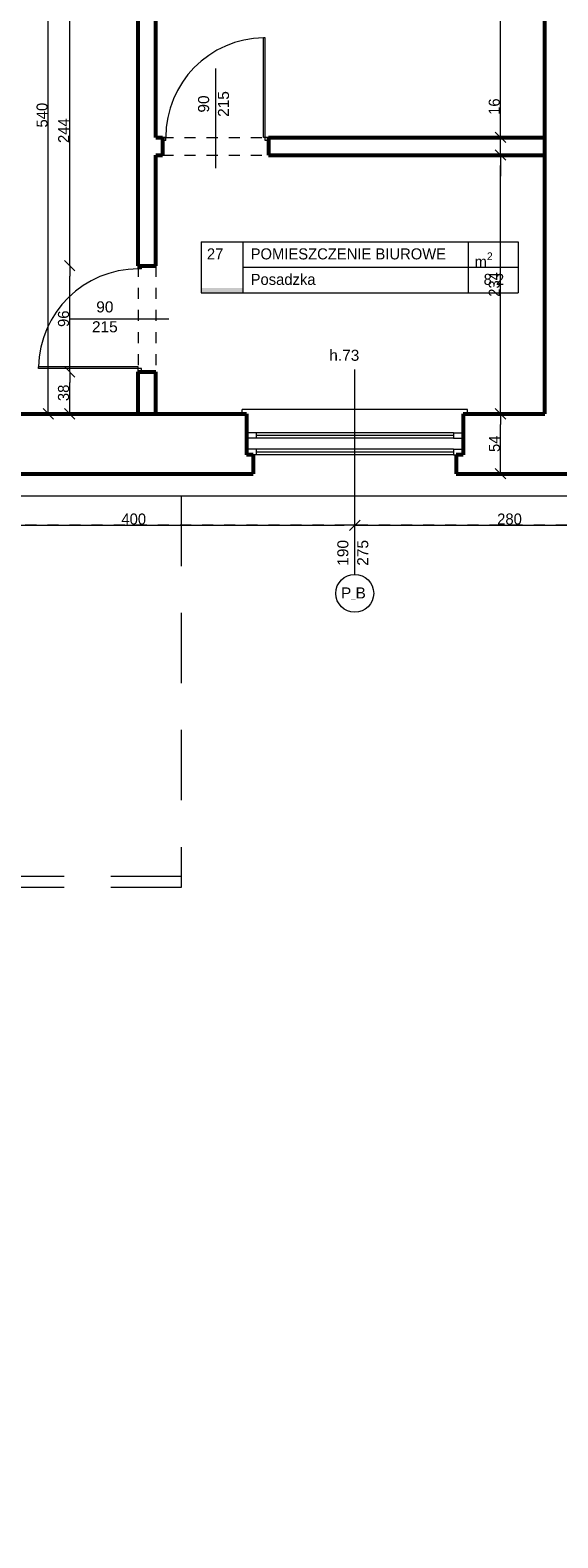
# Model space of a CAD drawing. Header units: inches. Extents: x -21887 to 84279, y -131485 to 67836.
# Tile 57 of 256: x 10983 to 15758, y -10358 to 3269. Entities that reach past the tile are written whole.
import ezdxf

# ---------------------------------------------------------------- set-up
doc = ezdxf.new("R2010")
doc.units = ezdxf.units.IN
doc.header["$MEASUREMENT"] = 0
doc.linetypes.add('Dashed copy', pattern=[200, 100, -100])
doc.linetypes.add('Long Dashed', pattern=[1058.333302, 634.99999, -423.333311])
doc.layers.get('0').update_dxf_attribs({"lineweight": 13})
doc.layers.get('Defpoints').update_dxf_attribs({"lineweight": 13})
for name, color, linetype, lineweight in [('AI_MURY', 7, 'Continuous', 53), ('Dimensioning', 7, 'Continuous', 13), ('DRZWI', 7, 'Continuous', 13), ('dzialowki', 7, 'Continuous', 53), ('OPISY TABELKI', 7, 'Continuous', 13), ('PODCIAGI', 7, 'Continuous', 13)]:
    doc.layers.add(name, color=color, linetype=linetype, lineweight=lineweight)
doc.styles.add('GENERATED_STYLE_7', font='txt')
doc.styles.add('GENERATED_STYLE_8', font='txt')
doc.styles.add('GENERATED_STYLE_9', font='txt')
doc.styles.add('Style-Courier New', font='txt')
doc.dimstyles.new('Dimstyle_4', dxfattribs={"dimtxt": 100, "dimasz": 95, "dimexe": 0, "dimexo": 0, "dimgap": 0.09, "dimtad": 1, "dimdec": 0, "dimlfac": 0.1, "dimzin": 0, "dimdsep": 46, "dimlunit": 5, "dimtxsty": 'GENERATED_STYLE_7', "dimblk": 'ARROWHEAD_6', "dimcen": 0.09, "dimclrd": 161, "dimclre": 161, "dimclrt": 7, "dimadec": 0, "dimazin": 0, "dimtfac": 1, "dimtdec": 0, "dimtmove": 0, "dimatfit": 3, "dimfxl": 0, "dimtolj": 1, "dimtzin": 0, "dimarcsym": 0})
doc.dimstyles.new('Dimstyle_5', dxfattribs={"dimtxt": 100, "dimasz": 95, "dimexe": 0.18, "dimexo": 0, "dimgap": 0.09, "dimtad": 1, "dimtih": 1, "dimtoh": 1, "dimdec": 0, "dimlfac": 0.1, "dimzin": 0, "dimdsep": 46, "dimlunit": 5, "dimtxsty": 'GENERATED_STYLE_7', "dimblk": 'ARROWHEAD_6', "dimcen": 0.09, "dimclrd": 161, "dimclre": 161, "dimclrt": 7, "dimadec": 0, "dimazin": 0, "dimtfac": 1, "dimtdec": 0, "dimtmove": 0, "dimatfit": 3, "dimfxl": 0, "dimtolj": 1, "dimtzin": 0, "dimarcsym": 0})

# ---------------------------------------------------------------- blocks, each defined once
blk = doc.blocks.new('ARROWHEAD_6')
at = {"color": 0, "linetype": 'Continuous'}
for p, q in [((0, 0), (-1, 0)), ((-0.5, -0.5), (0.5, 0.5))]:
    blk.add_line(p, q, dxfattribs=at)
blk = doc.blocks.new('*U174')
at = {"layer": 'Defpoints', "color": 0, "linetype": 'Continuous'}
for p in [(11148, 5201), (11148, 5201), (11121, -199)]:
    blk.add_point(p, dxfattribs=at)
at = {"layer": 'Dimensioning', "color": 161, "linetype": 'Continuous', "lineweight": -2}
for p, q in [((11148, -104), (11148, 5106)), ((11148, -199), (11148, -199))]:
    blk.add_line(p, q, dxfattribs=at)
at = {"layer": 'Dimensioning', "color": 161, "linetype": 'Continuous', "lineweight": -2, "xscale": 95, "yscale": 95, "zscale": 95}
for p, rotation in [((11148, 5201), 90), ((11148, -199), 270)]:
    blk.add_blockref('ARROWHEAD_6', p, dxfattribs=dict(at, rotation=rotation))
at = {"layer": 'Dimensioning', "color": 7, "linetype": 'Continuous', "insert": (11092, 2501), "char_height": 100, "attachment_point": 5, "rotation": 90, "style": 'GENERATED_STYLE_7'}
blk.add_mtext('540', dxfattribs=at)
blk = doc.blocks.new('*D1850')
at = {"layer": 'Defpoints'}
for p in [(11148, 5201), (11148, 5201), (11148, 2501), (11121, -199)]:
    blk.add_point(p, dxfattribs=at)
at = {"layer": 'Dimensioning', "color": 161, "linetype": 'Continuous'}
blk.add_blockref('*U174', (0, 0), dxfattribs=at)
blk = doc.blocks.new('*U184')
at = {"layer": 'Defpoints', "color": 0, "linetype": 'Continuous'}
for p in [(-270, -21459), (57581, -21459), (56991, -24609)]:
    blk.add_point(p, dxfattribs=at)
at = {"layer": 'Dimensioning', "color": 161, "linetype": 'Continuous', "lineweight": -2}
for p, q in [((-270, -21459), (-270, -21459)), ((-270, -24514), (-270, -21554)), ((-270, -24609), (-270, -24609))]:
    blk.add_line(p, q, dxfattribs=at)
at = {"layer": 'Dimensioning', "color": 161, "linetype": 'Continuous', "lineweight": -2, "xscale": 95, "yscale": 95, "zscale": 95}
for p, rotation in [((-270, -21459), 90), ((-270, -24609), 270)]:
    blk.add_blockref('ARROWHEAD_6', p, dxfattribs=dict(at, rotation=rotation))
at = {"layer": 'Dimensioning', "color": 7, "linetype": 'Continuous', "insert": (-326, -23034), "char_height": 100, "attachment_point": 5, "rotation": 90, "style": 'GENERATED_STYLE_7'}
blk.add_mtext('315', dxfattribs=at)
blk = doc.blocks.new('*U1771')
at = {"layer": 'Defpoints'}
for p in [(122, -22997), (57973, -22997), (122, -23034), (57383, -26147)]:
    blk.add_point(p, dxfattribs=at)
at = {"layer": 'Dimensioning', "color": 161, "linetype": 'Continuous'}
blk.add_blockref('*U184', (392, -1538), dxfattribs=at)
blk = doc.blocks.new('*D1914')
at = {"layer": 'Defpoints'}
for p in [(122, 0), (122, -22997), (57973, -22997), (57383, -26147)]:
    blk.add_point(p, dxfattribs=at)
at = {"layer": 'Dimensioning', "color": 161, "linetype": 'Continuous'}
blk.add_blockref('*U1771', (0, 0), dxfattribs=at)
blk = doc.blocks.new('*U1186')
at = {"layer": 'Defpoints', "color": 0, "linetype": 'Continuous'}
for p in [(9921, -1206), (13921, -1206), (13921, -1206)]:
    blk.add_point(p, dxfattribs=at)
at = {"layer": 'Dimensioning', "color": 161, "linetype": 'Continuous', "lineweight": -2}
for p, q in [((9921, -1206), (9921, -1206)), ((10016, -1206), (13826, -1206)), ((13921, -1206), (13921, -1206))]:
    blk.add_line(p, q, dxfattribs=at)
at = {"layer": 'Dimensioning', "color": 161, "linetype": 'Continuous', "lineweight": -2, "xscale": 95, "yscale": 95, "zscale": 95, "rotation": 180}
blk.add_blockref('ARROWHEAD_6', (9921, -1206), dxfattribs=at)
at = {"layer": 'Dimensioning', "color": 161, "linetype": 'Continuous', "lineweight": -2, "xscale": 95, "yscale": 95, "zscale": 95}
blk.add_blockref('ARROWHEAD_6', (13921, -1206), dxfattribs=at)
at = {"layer": 'Dimensioning', "color": 7, "linetype": 'Continuous', "insert": (11921, -1150), "char_height": 100, "attachment_point": 5, "style": 'GENERATED_STYLE_7'}
blk.add_mtext('400', dxfattribs=at)
blk = doc.blocks.new('*D2318')
at = {"layer": 'Defpoints'}
for p in [(9921, -1206), (11921, -1206), (13921, -1206), (13921, -1206)]:
    blk.add_point(p, dxfattribs=at)
at = {"layer": 'Dimensioning', "color": 161, "linetype": 'Continuous'}
blk.add_blockref('*U1186', (0, 0), dxfattribs=at)
blk = doc.blocks.new('*U1187')
at = {"layer": 'Defpoints', "color": 0, "linetype": 'Continuous'}
for p in [(16721, -939), (13921, -1206), (16721, -1206)]:
    blk.add_point(p, dxfattribs=at)
at = {"layer": 'Dimensioning', "color": 161, "linetype": 'Continuous', "lineweight": -2}
for p, q in [((13921, -1206), (13921, -1206)), ((14016, -1206), (16626, -1206)), ((16721, -1206), (16721, -1206))]:
    blk.add_line(p, q, dxfattribs=at)
at = {"layer": 'Dimensioning', "color": 161, "linetype": 'Continuous', "lineweight": -2, "xscale": 95, "yscale": 95, "zscale": 95, "rotation": 180}
blk.add_blockref('ARROWHEAD_6', (13921, -1206), dxfattribs=at)
at = {"layer": 'Dimensioning', "color": 161, "linetype": 'Continuous', "lineweight": -2, "xscale": 95, "yscale": 95, "zscale": 95}
blk.add_blockref('ARROWHEAD_6', (16721, -1206), dxfattribs=at)
at = {"layer": 'Dimensioning', "color": 7, "linetype": 'Continuous', "insert": (15321, -1150), "char_height": 100, "attachment_point": 5, "style": 'GENERATED_STYLE_7'}
blk.add_mtext('280', dxfattribs=at)
blk = doc.blocks.new('*D2319')
at = {"layer": 'Defpoints'}
for p in [(16721, -939), (13921, -1206), (15321, -1206), (16721, -1206)]:
    blk.add_point(p, dxfattribs=at)
at = {"layer": 'Dimensioning', "color": 161, "linetype": 'Continuous'}
blk.add_blockref('*U1187', (0, 0), dxfattribs=at)
blk = doc.blocks.new('*U376')
at = {"layer": 'Defpoints', "color": 0, "linetype": 'Continuous'}
for p in [(-3769, -23758), (61881, -23758), (62096, -27324)]:
    blk.add_point(p, dxfattribs=at)
at = {"layer": 'Dimensioning', "color": 161, "linetype": 'Continuous', "lineweight": -2}
for p, q in [((-3769, -23758), (-3769, -23758)), ((-3769, -27229), (-3769, -23853)), ((-3769, -27324), (-3769, -27324))]:
    blk.add_line(p, q, dxfattribs=at)
at = {"layer": 'Dimensioning', "color": 161, "linetype": 'Continuous', "lineweight": -2, "xscale": 95, "yscale": 95, "zscale": 95}
for p, rotation in [((-3769, -23758), 90), ((-3769, -27324), 270)]:
    blk.add_blockref('ARROWHEAD_6', p, dxfattribs=dict(at, rotation=rotation))
at = {"layer": 'Dimensioning', "color": 7, "linetype": 'Continuous', "insert": (-3825, -25541), "char_height": 100, "attachment_point": 5, "rotation": 90, "style": 'GENERATED_STYLE_7'}
blk.add_mtext('357', dxfattribs=at)
blk = doc.blocks.new('*U1772')
at = {"layer": 'Defpoints'}
for p in [(-2778, -24404), (62872, -24404), (-2778, -25541), (63087, -27970)]:
    blk.add_point(p, dxfattribs=at)
at = {"layer": 'Dimensioning', "color": 161, "linetype": 'Continuous'}
blk.add_blockref('*U376', (991, -646), dxfattribs=at)
blk = doc.blocks.new('*D2396')
at = {"layer": 'Defpoints'}
for p in [(-2778, 0), (-2778, -24404), (62872, -24404), (63087, -27970)]:
    blk.add_point(p, dxfattribs=at)
at = {"layer": 'Dimensioning', "color": 161, "linetype": 'Continuous'}
blk.add_blockref('*U1772', (0, 0), dxfattribs=at)
blk = doc.blocks.new('*U377')
at = {"layer": 'Defpoints', "color": 0, "linetype": 'Continuous'}
for p in [(-3769, -21459), (61832, -21459), (61881, -23758)]:
    blk.add_point(p, dxfattribs=at)
at = {"layer": 'Dimensioning', "color": 161, "linetype": 'Continuous', "lineweight": -2}
for p, q in [((-3769, -21459), (-3769, -21459)), ((-3769, -23663), (-3769, -21554)), ((-3769, -23758), (-3769, -23758))]:
    blk.add_line(p, q, dxfattribs=at)
at = {"layer": 'Dimensioning', "color": 161, "linetype": 'Continuous', "lineweight": -2, "xscale": 95, "yscale": 95, "zscale": 95}
for p, rotation in [((-3769, -21459), 90), ((-3769, -23758), 270)]:
    blk.add_blockref('ARROWHEAD_6', p, dxfattribs=dict(at, rotation=rotation))
at = {"layer": 'Dimensioning', "color": 7, "linetype": 'Continuous', "insert": (-3825, -22609), "char_height": 100, "attachment_point": 5, "rotation": 90, "style": 'GENERATED_STYLE_7'}
blk.add_mtext('230', dxfattribs=at)
blk = doc.blocks.new('*U1773')
at = {"layer": 'Defpoints'}
for p in [(-3489, -22004), (62113, -22004), (-3489, -22609), (62161, -24303)]:
    blk.add_point(p, dxfattribs=at)
at = {"layer": 'Dimensioning', "color": 161, "linetype": 'Continuous'}
blk.add_blockref('*U377', (280, -545), dxfattribs=at)
blk = doc.blocks.new('*D2397')
at = {"layer": 'Defpoints'}
for p in [(-3489, 0), (-3489, -22004), (62113, -22004), (62161, -24303)]:
    blk.add_point(p, dxfattribs=at)
at = {"layer": 'Dimensioning', "color": 161, "linetype": 'Continuous'}
blk.add_blockref('*U1773', (0, 0), dxfattribs=at)
blk = doc.blocks.new('*U409')
at = {"layer": 'Defpoints', "color": 0, "linetype": 'Continuous'}
for p in [(4587, -9184), (53041, -9184), (53041, -12484)]:
    blk.add_point(p, dxfattribs=at)
at = {"layer": 'Dimensioning', "color": 161, "linetype": 'Continuous', "lineweight": -2}
for p, q in [((4587, -9184), (4587, -9184)), ((4587, -12389), (4587, -9279)), ((4587, -12484), (4587, -12484))]:
    blk.add_line(p, q, dxfattribs=at)
at = {"layer": 'Dimensioning', "color": 161, "linetype": 'Continuous', "lineweight": -2, "xscale": 95, "yscale": 95, "zscale": 95}
for p, rotation in [((4587, -9184), 90), ((4587, -12484), 270)]:
    blk.add_blockref('ARROWHEAD_6', p, dxfattribs=dict(at, rotation=rotation))
at = {"layer": 'Dimensioning', "color": 7, "linetype": 'Continuous', "insert": (4531, -10834), "char_height": 100, "attachment_point": 5, "rotation": 90, "style": 'GENERATED_STYLE_7'}
blk.add_mtext('330', dxfattribs=at)
blk = doc.blocks.new('*D2507')
at = {"layer": 'Defpoints'}
for p in [(4587, -9184), (53041, -9184), (4587, -10834), (53041, -12484)]:
    blk.add_point(p, dxfattribs=at)
at = {"layer": 'Dimensioning', "color": 161, "linetype": 'Continuous'}
blk.add_blockref('*U409', (0, 0), dxfattribs=at)
blk = doc.blocks.new('*U410')
at = {"layer": 'Defpoints', "color": 0, "linetype": 'Continuous'}
for p in [(4587, -5884), (53041, -5884), (53041, -9184)]:
    blk.add_point(p, dxfattribs=at)
at = {"layer": 'Dimensioning', "color": 161, "linetype": 'Continuous', "lineweight": -2}
for p, q in [((4587, -5884), (4587, -5884)), ((4587, -9089), (4587, -5979)), ((4587, -9184), (4587, -9184))]:
    blk.add_line(p, q, dxfattribs=at)
at = {"layer": 'Dimensioning', "color": 161, "linetype": 'Continuous', "lineweight": -2, "xscale": 95, "yscale": 95, "zscale": 95}
for p, rotation in [((4587, -5884), 90), ((4587, -9184), 270)]:
    blk.add_blockref('ARROWHEAD_6', p, dxfattribs=dict(at, rotation=rotation))
at = {"layer": 'Dimensioning', "color": 7, "linetype": 'Continuous', "insert": (4531, -7534), "char_height": 100, "attachment_point": 5, "rotation": 90, "style": 'GENERATED_STYLE_7'}
blk.add_mtext('330', dxfattribs=at)
blk = doc.blocks.new('*D2508')
at = {"layer": 'Defpoints'}
for p in [(4587, -5884), (53041, -5884), (4587, -7534), (53041, -9184)]:
    blk.add_point(p, dxfattribs=at)
at = {"layer": 'Dimensioning', "color": 161, "linetype": 'Continuous'}
blk.add_blockref('*U410', (0, 0), dxfattribs=at)
blk = doc.blocks.new('*U411')
at = {"layer": 'Defpoints', "color": 0, "linetype": 'Continuous'}
for p in [(4587, -2584), (53041, -2584), (53041, -5884)]:
    blk.add_point(p, dxfattribs=at)
at = {"layer": 'Dimensioning', "color": 161, "linetype": 'Continuous', "lineweight": -2}
for p, q in [((4587, -2584), (4587, -2584)), ((4587, -5789), (4587, -2679)), ((4587, -5884), (4587, -5884))]:
    blk.add_line(p, q, dxfattribs=at)
at = {"layer": 'Dimensioning', "color": 161, "linetype": 'Continuous', "lineweight": -2, "xscale": 95, "yscale": 95, "zscale": 95}
for p, rotation in [((4587, -2584), 90), ((4587, -5884), 270)]:
    blk.add_blockref('ARROWHEAD_6', p, dxfattribs=dict(at, rotation=rotation))
at = {"layer": 'Dimensioning', "color": 7, "linetype": 'Continuous', "insert": (4531, -4234), "char_height": 100, "attachment_point": 5, "rotation": 90, "style": 'GENERATED_STYLE_7'}
blk.add_mtext('330', dxfattribs=at)
blk = doc.blocks.new('*D2509')
at = {"layer": 'Defpoints'}
for p in [(4587, -2584), (53041, -2584), (4587, -4234), (53041, -5884)]:
    blk.add_point(p, dxfattribs=at)
at = {"layer": 'Dimensioning', "color": 161, "linetype": 'Continuous'}
blk.add_blockref('*U411', (0, 0), dxfattribs=at)
blk = doc.blocks.new('*U412')
at = {"layer": 'Defpoints', "color": 0, "linetype": 'Continuous'}
for p in [(4587, -739), (53241, -739), (53041, -2584)]:
    blk.add_point(p, dxfattribs=at)
at = {"layer": 'Dimensioning', "color": 161, "linetype": 'Continuous', "lineweight": -2}
for p, q in [((4587, -739), (4587, -739)), ((4587, -2489), (4587, -834)), ((4587, -2584), (4587, -2584))]:
    blk.add_line(p, q, dxfattribs=at)
at = {"layer": 'Dimensioning', "color": 161, "linetype": 'Continuous', "lineweight": -2, "xscale": 95, "yscale": 95, "zscale": 95}
for p, rotation in [((4587, -739), 90), ((4587, -2584), 270)]:
    blk.add_blockref('ARROWHEAD_6', p, dxfattribs=dict(at, rotation=rotation))
at = {"layer": 'Dimensioning', "color": 7, "linetype": 'Continuous', "insert": (4531, -1662), "char_height": 100, "attachment_point": 5, "rotation": 90, "style": 'GENERATED_STYLE_7'}
blk.add_mtext('185', dxfattribs=at)
blk = doc.blocks.new('*D2510')
at = {"layer": 'Defpoints'}
for p in [(4587, -739), (53241, -739), (4587, -1662), (53041, -2584)]:
    blk.add_point(p, dxfattribs=at)
at = {"layer": 'Dimensioning', "color": 161, "linetype": 'Continuous'}
blk.add_blockref('*U412', (0, 0), dxfattribs=at)
blk = doc.blocks.new('*U753')
at = {"layer": 'Defpoints', "color": 0, "linetype": 'Continuous'}
for p in [(15240, -199), (15641, -199), (15481, -739)]:
    blk.add_point(p, dxfattribs=at)
at = {"layer": 'Dimensioning', "color": 161, "linetype": 'Continuous', "lineweight": -2}
for p, q in [((15240, -199), (15240, -199)), ((15240, -644), (15240, -294)), ((15240, -739), (15240, -739))]:
    blk.add_line(p, q, dxfattribs=at)
at = {"layer": 'Dimensioning', "color": 161, "linetype": 'Continuous', "lineweight": -2, "xscale": 95, "yscale": 95, "zscale": 95}
for p, rotation in [((15240, -199), 90), ((15240, -739), 270)]:
    blk.add_blockref('ARROWHEAD_6', p, dxfattribs=dict(at, rotation=rotation))
at = {"layer": 'Dimensioning', "color": 7, "linetype": 'Continuous', "insert": (15185, -469), "char_height": 100, "attachment_point": 5, "rotation": 90, "style": 'GENERATED_STYLE_7'}
blk.add_mtext('54', dxfattribs=at)
blk = doc.blocks.new('*D2982')
at = {"layer": 'Defpoints'}
for p in [(15240, -199), (15641, -199), (15240, -469), (15481, -739)]:
    blk.add_point(p, dxfattribs=at)
at = {"layer": 'Dimensioning', "color": 161, "linetype": 'Continuous'}
blk.add_blockref('*U753', (0, 0), dxfattribs=at)
blk = doc.blocks.new('*U754')
at = {"layer": 'Defpoints', "color": 0, "linetype": 'Continuous'}
for p in [(15240, 2141), (15641, 2141), (15641, -199)]:
    blk.add_point(p, dxfattribs=at)
at = {"layer": 'Dimensioning', "color": 161, "linetype": 'Continuous', "lineweight": -2}
for p, q in [((15240, 2141), (15240, 2141)), ((15240, -104), (15240, 2046)), ((15240, -199), (15240, -199))]:
    blk.add_line(p, q, dxfattribs=at)
at = {"layer": 'Dimensioning', "color": 161, "linetype": 'Continuous', "lineweight": -2, "xscale": 95, "yscale": 95, "zscale": 95}
for p, rotation in [((15240, 2141), 90), ((15240, -199), 270)]:
    blk.add_blockref('ARROWHEAD_6', p, dxfattribs=dict(at, rotation=rotation))
at = {"layer": 'Dimensioning', "color": 7, "linetype": 'Continuous', "insert": (15183, 971), "char_height": 100, "attachment_point": 5, "rotation": 90, "style": 'GENERATED_STYLE_7'}
blk.add_mtext('234', dxfattribs=at)
blk = doc.blocks.new('*D2983')
at = {"layer": 'Defpoints'}
for p in [(15240, 2141), (15641, 2141), (15240, 971), (15641, -199)]:
    blk.add_point(p, dxfattribs=at)
at = {"layer": 'Dimensioning', "color": 161, "linetype": 'Continuous'}
blk.add_blockref('*U754', (0, 0), dxfattribs=at)
blk = doc.blocks.new('*U755')
at = {"layer": 'Defpoints', "color": 0, "linetype": 'Continuous'}
for p in [(15240, 2301), (15641, 2301), (15641, 2141)]:
    blk.add_point(p, dxfattribs=at)
at = {"layer": 'Dimensioning', "color": 161, "linetype": 'Continuous', "lineweight": -2}
for p, q in [((15240, 2396), (15240, 2666)), ((15240, 2301), (15240, 2301)), ((15240, 2141), (15240, 2301)), ((15240, 2141), (15240, 2141)), ((15240, 2046), (15240, 1951))]:
    blk.add_line(p, q, dxfattribs=at)
at = {"layer": 'Dimensioning', "color": 161, "linetype": 'Continuous', "lineweight": -2, "xscale": 95, "yscale": 95, "zscale": 95}
for p, rotation in [((15240, 2301), 270), ((15240, 2141), 90)]:
    blk.add_blockref('ARROWHEAD_6', p, dxfattribs=dict(at, rotation=rotation))
at = {"layer": 'Dimensioning', "color": 7, "linetype": 'Continuous', "insert": (15183, 2578), "char_height": 100, "attachment_point": 5, "rotation": 90, "style": 'GENERATED_STYLE_7'}
blk.add_mtext('16', dxfattribs=at)
blk = doc.blocks.new('*D2984')
at = {"layer": 'Defpoints'}
for p in [(15240, 2578), (15240, 2301), (15641, 2301), (15641, 2141)]:
    blk.add_point(p, dxfattribs=at)
at = {"layer": 'Dimensioning', "color": 161, "linetype": 'Continuous'}
blk.add_blockref('*U755', (0, 0), dxfattribs=at)
blk = doc.blocks.new('*U756')
at = {"layer": 'Defpoints', "color": 0, "linetype": 'Continuous'}
for p in [(15240, 5201), (15399, 5201), (15641, 2301)]:
    blk.add_point(p, dxfattribs=at)
at = {"layer": 'Dimensioning', "color": 161, "linetype": 'Continuous', "lineweight": -2}
for p, q in [((15240, 5201), (15240, 5201)), ((15240, 2396), (15240, 5106)), ((15240, 2301), (15240, 2301))]:
    blk.add_line(p, q, dxfattribs=at)
at = {"layer": 'Dimensioning', "color": 161, "linetype": 'Continuous', "lineweight": -2, "xscale": 95, "yscale": 95, "zscale": 95}
for p, rotation in [((15240, 5201), 90), ((15240, 2301), 270)]:
    blk.add_blockref('ARROWHEAD_6', p, dxfattribs=dict(at, rotation=rotation))
at = {"layer": 'Dimensioning', "color": 7, "linetype": 'Continuous', "insert": (15183, 3751), "char_height": 100, "attachment_point": 5, "rotation": 90, "style": 'GENERATED_STYLE_7'}
blk.add_mtext('290', dxfattribs=at)
blk = doc.blocks.new('*D2985')
at = {"layer": 'Defpoints'}
for p in [(15240, 5201), (15399, 5201), (15240, 3751), (15641, 2301)]:
    blk.add_point(p, dxfattribs=at)
at = {"layer": 'Dimensioning', "color": 161, "linetype": 'Continuous'}
blk.add_blockref('*U756', (0, 0), dxfattribs=at)
blk = doc.blocks.new('*U769')
at = {"layer": 'Defpoints', "color": 0, "linetype": 'Continuous'}
for p in [(11342, 181), (12121, 181), (11342, -199)]:
    blk.add_point(p, dxfattribs=at)
at = {"layer": 'Dimensioning', "color": 161, "linetype": 'Continuous', "lineweight": -2}
for p, q in [((11343, 181), (11342, 181)), ((11342, -104), (11342, 86))]:
    blk.add_line(p, q, dxfattribs=at)
at = {"layer": 'Dimensioning', "color": 161, "linetype": 'Continuous', "lineweight": -2, "xscale": 95, "yscale": 95, "zscale": 95}
for p, rotation in [((11342, 181), 90), ((11342, -199), 270)]:
    blk.add_blockref('ARROWHEAD_6', p, dxfattribs=dict(at, rotation=rotation))
at = {"layer": 'Dimensioning', "color": 7, "linetype": 'Continuous', "insert": (11286, -9), "char_height": 100, "attachment_point": 5, "rotation": 90, "style": 'GENERATED_STYLE_7'}
blk.add_mtext('38', dxfattribs=at)
blk = doc.blocks.new('*D2998')
at = {"layer": 'Defpoints'}
for p in [(11342, 181), (12121, 181), (11342, -9), (11342, -199)]:
    blk.add_point(p, dxfattribs=at)
at = {"layer": 'Dimensioning', "color": 161, "linetype": 'Continuous'}
blk.add_blockref('*U769', (0, 0), dxfattribs=at)
blk = doc.blocks.new('*U770')
at = {"layer": 'Defpoints', "color": 0, "linetype": 'Continuous'}
for p in [(11342, 1141), (12121, 1141), (12121, 181)]:
    blk.add_point(p, dxfattribs=at)
at = {"layer": 'Dimensioning', "color": 161, "linetype": 'Continuous', "lineweight": -2}
for p, q in [((11343, 1141), (11342, 1141)), ((11342, 276), (11342, 1046)), ((11343, 181), (11342, 181))]:
    blk.add_line(p, q, dxfattribs=at)
at = {"layer": 'Dimensioning', "color": 161, "linetype": 'Continuous', "lineweight": -2, "xscale": 95, "yscale": 95, "zscale": 95}
for p, rotation in [((11342, 1141), 90), ((11342, 181), 270)]:
    blk.add_blockref('ARROWHEAD_6', p, dxfattribs=dict(at, rotation=rotation))
at = {"layer": 'Dimensioning', "color": 7, "linetype": 'Continuous', "insert": (11286, 661), "char_height": 100, "attachment_point": 5, "rotation": 90, "style": 'GENERATED_STYLE_7'}
blk.add_mtext('96', dxfattribs=at)
blk = doc.blocks.new('*D2999')
at = {"layer": 'Defpoints'}
for p in [(11342, 1141), (12121, 1141), (11342, 661), (12121, 181)]:
    blk.add_point(p, dxfattribs=at)
at = {"layer": 'Dimensioning', "color": 161, "linetype": 'Continuous'}
blk.add_blockref('*U770', (0, 0), dxfattribs=at)
blk = doc.blocks.new('*U771')
at = {"layer": 'Defpoints', "color": 0, "linetype": 'Continuous'}
for p in [(11342, 3581), (12121, 3581), (12121, 1141)]:
    blk.add_point(p, dxfattribs=at)
at = {"layer": 'Dimensioning', "color": 161, "linetype": 'Continuous', "lineweight": -2}
for p, q in [((11343, 3581), (11342, 3581)), ((11342, 1236), (11342, 3486)), ((11343, 1141), (11342, 1141))]:
    blk.add_line(p, q, dxfattribs=at)
at = {"layer": 'Dimensioning', "color": 161, "linetype": 'Continuous', "lineweight": -2, "xscale": 95, "yscale": 95, "zscale": 95}
for p, rotation in [((11342, 3581), 90), ((11342, 1141), 270)]:
    blk.add_blockref('ARROWHEAD_6', p, dxfattribs=dict(at, rotation=rotation))
at = {"layer": 'Dimensioning', "color": 7, "linetype": 'Continuous', "insert": (11287, 2361), "char_height": 100, "attachment_point": 5, "rotation": 90, "style": 'GENERATED_STYLE_7'}
blk.add_mtext('244', dxfattribs=at)
blk = doc.blocks.new('*D3000')
at = {"layer": 'Defpoints'}
for p in [(11342, 3581), (12121, 3581), (11342, 2361), (12121, 1141)]:
    blk.add_point(p, dxfattribs=at)
at = {"layer": 'Dimensioning', "color": 161, "linetype": 'Continuous'}
blk.add_blockref('*U771', (0, 0), dxfattribs=at)

msp = doc.modelspace()

# ---------------------------------------------------------------- hatches: boundary and pattern name
at = {"layer": 'OPISY TABELKI', "extrusion": (0, 0, -1)}
msp.add_hatch(color=7, dxfattribs=at).paths.add_polyline_path([(-12906.7, 895.9), (-12906.7, 938.1), (-12530.3, 938.1), (-12530.3, 895.9)], flags=16)

# ---------------------------------------------------------------- linework, layer by layer
at = {"layer": 'AI_MURY', "color": 7, "linetype": 'Continuous'}
for p, q in [((15640.5, -199.3), (15640.5, 5200.7)), ((10900.5, -199.3), (12940.5, -199.3)), ((12940.5, -199.3), (12940.5, -569.3)), ((14900.5, -199.3), (14900.5, -569.3)), ((14900.5, -199.3), (15640.5, -199.3)), ((13003, -569.3), (12940.5, -569.3)), ((13003, -569.3), (13003, -739.3)), ((14838, -569.3), (14838, -739.3)), ((14900.5, -569.3), (14838, -569.3)), ((10838, -739.3), (13003, -739.3)), ((14838, -739.3), (16408, -739.3))]:
    msp.add_line(p, q, dxfattribs=at)
at = {"layer": 'DRZWI', "color": 220, "linetype": 'Continuous'}
for p, q in [((13920.5, -1649.7), (13920.5, 201.1)), ((13028, -369.3), (12940.5, -369.3)), ((13028, -369.3), (13028, -419.3)), ((14813, -369.3), (13028, -369.3)), ((14813, -394.3), (13028, -394.3)), ((14813, -369.3), (14900.5, -369.3)), ((14813, -369.3), (14813, -419.3)), ((13028, -419.3), (12940.5, -419.3)), ((13028, -519.3), (12940.5, -519.3)), ((14813, -419.3), (13028, -419.3)), ((13028, -519.3), (13028, -569.3)), ((14813, -519.3), (13028, -519.3)), ((14813, -544.3), (13028, -544.3)), ((14813, -419.3), (14900.5, -419.3)), ((14813, -519.3), (14900.5, -519.3)), ((14813, -519.3), (14813, -569.3)), ((13028, -569.3), (13003, -569.3)), ((14813, -569.3), (13028, -569.3)), ((14813, -569.3), (14838, -569.3))]:
    msp.add_line(p, q, dxfattribs=at)
at = {"layer": 'DRZWI', "color": 251, "linetype": 'Continuous'}
for p, q in [((14940.5, -159.3), (12900.5, -159.3)), ((12900.5, -199.3), (12900.5, -159.3)), ((14940.5, -199.3), (14940.5, -159.3)), ((4420.5, -939.3), (16969.4, -939.3))]:
    msp.add_line(p, q, dxfattribs=at)
at = {"layer": 'DRZWI', "color": 9, "linetype": 'Dashed copy'}
msp.add_line((20239.7, -1206), (4017.1, -1206), dxfattribs=at)
at = {"layer": 'DRZWI', "color": 220, "linetype": 'Continuous'}
msp.add_circle((13920.6, -1821), 171.3, dxfattribs=at)
at = {"layer": 'dzialowki', "color": 12, "linetype": 'Continuous'}
for p, q in [((11960.5, 1140.7), (11960.5, 3580.7)), ((12120.5, 2300.7), (12120.5, 3580.7)), ((12120.5, 2300.7), (12180.5, 2300.7)), ((12180.5, 2300.7), (12180.5, 2140.7)), ((13140.5, 2300.7), (13140.5, 2140.7)), ((13140.5, 2300.7), (15640.5, 2300.7)), ((12120.5, 2140.7), (12180.5, 2140.7)), ((12120.5, 1140.7), (12120.5, 2140.7)), ((13140.5, 2140.7), (15640.5, 2140.7)), ((11960.5, 1140.7), (12120.5, 1140.7)), ((11960.5, -199.3), (11960.5, 180.7)), ((11960.5, 180.7), (12120.5, 180.7)), ((12120.5, -199.3), (12120.5, 180.7))]:
    msp.add_line(p, q, dxfattribs=at)
at = {"layer": 'OPISY TABELKI', "color": 7, "linetype": 'Continuous'}
for p, q in [((12530.3, 1356.7), (12530.3, 895.9)), ((12530.3, 1356.7), (15400.1, 1356.7)), ((12906.7, 1356.7), (12906.7, 895.9)), ((14946, 1356.7), (14946, 895.9)), ((15400.1, 1356.7), (15400.1, 895.9)), ((12906.7, 1126.3), (15400.1, 1126.3)), ((12530.3, 895.9), (15400.1, 895.9))]:
    msp.add_line(p, q, dxfattribs=at)
at = {"layer": 'PODCIAGI', "color": 5, "linetype": 'Continuous'}
for p, q in [((13095.5, 2300.7), (13095.5, 3200.7)), ((13110.5, 3200.7), (13095.5, 3200.7)), ((13110.5, 2300.7), (13110.5, 3200.7)), ((12660.5, 2922.5), (12660.5, 2022.5)), ((12210.5, 2300.7), (12180.5, 2300.7)), ((12210.5, 2270.7), (12180.5, 2270.7)), ((12210.5, 2270.7), (12210.5, 2300.7)), ((13110.5, 2300.7), (13095.5, 2300.7)), ((13140.5, 2300.7), (13110.5, 2300.7)), ((13110.5, 2270.7), (13110.5, 2300.7)), ((13140.5, 2270.7), (13110.5, 2270.7)), ((11960.5, 1110.7), (11960.5, 1140.7)), ((11990.5, 1110.7), (11960.5, 1110.7)), ((11990.5, 1110.7), (11990.5, 1140.7)), ((11338.8, 660.7), (12238.8, 660.7)), ((11960.5, 225.7), (11060.5, 225.7)), ((11060.5, 210.7), (11060.5, 225.7)), ((11960.5, 210.7), (11060.5, 210.7)), ((11960.5, 210.7), (11960.5, 225.7)), ((11960.5, 180.7), (11960.5, 210.7)), ((11990.5, 210.7), (11960.5, 210.7)), ((11990.5, 180.7), (11990.5, 210.7))]:
    msp.add_line(p, q, dxfattribs=at)
at = {"layer": 'PODCIAGI', "color": 5, "linetype": 'Dashed copy'}
for p, q in [((12180.5, 2300.7), (13140.5, 2300.7)), ((12180.5, 2140.7), (13140.5, 2140.7)), ((11960.5, 1140.7), (11960.5, 180.7)), ((12120.5, 1140.7), (12120.5, 180.7))]:
    msp.add_line(p, q, dxfattribs=at)
at = {"layer": 'PODCIAGI', "color": 251, "linetype": 'Long Dashed'}
for p, q in [((12349.1, -939.3), (12349.1, -4479.3)), ((12349.1, -4379.3), (6790.5, -4379.3)), ((12349.1, -4479.3), (6890.5, -4479.3))]:
    msp.add_line(p, q, dxfattribs=at)
at = {"layer": 'PODCIAGI', "color": 7, "linetype": 'Continuous'}
for centre, start, end in [((13110.5, 2300.7), 90.95484, 180), ((11960.5, 210.7), 90, 179.04516)]:
    msp.add_arc(centre, 900.1, start, end, dxfattribs=at)

# ---------------------------------------------------------------- texts
at = {"layer": 'DRZWI', "color": 220, "char_height": 100, "attachment_point": 1, "style": 'GENERATED_STYLE_7'}
for s, insert, width in [('\\fArial|b0|i0|c238|p39;h.73', (13690.1, 380.7), 460.863), ('\\fArial|b0|i0|c238|p39;P\\H50.000000;_\\H100.000000;B', (13795.7, -1767.4), 460.117)]:
    msp.add_mtext(s, dxfattribs=dict(at, insert=insert, width=width))
at = {"layer": 'DRZWI', "color": 220, "insert": (13762.9, -1571.8), "char_height": 100, "width": 355.178, "attachment_point": 1, "rotation": 90, "line_spacing_factor": 1.079165, "style": 'GENERATED_STYLE_7'}
msp.add_mtext('\\fArial|b0|i0|c238|p39;190\\P275', dxfattribs=at)
at = {"layer": 'OPISY TABELKI', "color": 7, "char_height": 100, "attachment_point": 1}
for s, insert, width, style in [('27', (12583, 1297.2), 323.775, 'GENERATED_STYLE_8'), ('POMIESZCZENIE BIUROWE    ', (12978.6, 1297.2), 2409.415, 'GENERATED_STYLE_9'), ('\\A1;m\\H70.000000;\\S2^  ;', (15004.9, 1260.6), 323.775, 'GENERATED_STYLE_9'), ('Posadzka     ', (12978.6, 1066.8), 2409.415, 'GENERATED_STYLE_9'), ('   8,2           ', (14975.1, 1066.8), 424.969, 'GENERATED_STYLE_9')]:
    msp.add_mtext(s, dxfattribs=dict(at, insert=insert, width=width, style=style))
at = {"layer": 'PODCIAGI', "color": 5, "insert": (12502.9, 2601.7), "char_height": 100, "width": 704.483, "attachment_point": 2, "rotation": 90, "line_spacing_factor": 1.079165, "style": 'GENERATED_STYLE_7'}
msp.add_mtext('\\fArial|b0|i0|c238|p39;90\\P215', dxfattribs=at)
at = {"layer": 'PODCIAGI', "color": 5, "insert": (11659.5, 818.3), "char_height": 100, "width": 704.483, "attachment_point": 2, "line_spacing_factor": 1.079165, "style": 'GENERATED_STYLE_7'}
msp.add_mtext('\\fArial|b0|i0|c238|p39;90\\P215', dxfattribs=at)

# ---------------------------------------------------------------- dimensions: what is measured, and where the dimension line sits
at = {"layer": 'Dimensioning', "color": 161, "linetype": 'Continuous'}
for base, p1, p2, picture, middle in [((11148.3, 5200.7), (11121, -199.3), (11148.3, 5200.7), '*D1850', (11148.3, 2500.7)), ((15239.5, 5200.7), (15640.5, 2300.7), (15399.4, 5200.7), '*D2985', (15239.5, 3750.7)), ((11342.4, 3580.7), (12120.5, 1140.7), (12120.5, 3580.7), '*D3000', (11342.4, 2360.7)), ((15239.5, 2300.7), (15640.5, 2140.7), (15640.5, 2300.7), '*D2984', (15239.5, 2578.5)), ((15239.5, 2140.7), (15640.5, -199.3), (15640.5, 2140.7), '*D2983', (15239.5, 970.7)), ((11342.4, 1140.7), (12120.5, 180.7), (12120.5, 1140.7), '*D2999', (11342.4, 660.7)), ((11342.4, 180.7), (11342.4, -199.3), (12120.5, 180.7), '*D2998', (11342.4, -9.3)), ((-3488.6, -22004), (62160.9, -24302.8), (62112.7, -22004), '*D2397', (-3488.6, 0)), ((-2777.6, -24404.3), (63086.9, -27970.5), (62871.9, -24404.3), '*D2396', (-2777.6, 0)), ((122.4, -22997.2), (57383, -26147.2), (57973, -22997.2), '*D1914', (122.4, 0)), ((15239.5, -199.3), (15480.6, -739.3), (15640.5, -199.3), '*D2982', (15239.5, -469.3)), ((4587.2322323, -739.2868952), (53040.5180538, -2584.2868952), (53240.5180538, -739.2868952), '*D2510', (4587.2322323, -1661.7868952)), ((4587.2, -2584.3), (53040.5, -5884.3), (53040.5, -2584.3), '*D2509', (4587.2, -4234.3)), ((4587.2, -5884.3), (53040.5, -9184.3), (53040.5, -5884.3), '*D2508', (4587.2, -7534.3)), ((4587.2, -9184.3), (53040.5, -12484.3), (53040.5, -9184.3), '*D2507', (4587.2, -10834.3))]:
    dim = msp.add_linear_dim(base=base, p1=p1, p2=p2, angle=90, dimstyle='Dimstyle_4', override={"dimtxsty": 'Style-Courier New', "dimclrd": 0, "dimclre": 161, "dimlwe": 0}, dxfattribs=at)
    dim.commit()
    dim.dimension.update_dxf_attribs({"geometry": picture, "text_midpoint": middle, "dimtype": 128})
for base, p1, p2, picture, middle in [((16720.5, -1206), (13920.5, -1206), (16720.5, -939.3), '*D2319', (15320.5, -1206)), ((13920.5, -1206), (9920.5, -1206), (13920.5, -1206), '*D2318', (11920.5, -1206))]:
    dim = msp.add_linear_dim(base=base, p1=p1, p2=p2, dimstyle='Dimstyle_5', override={"dimtxsty": 'Style-Courier New', "dimclrd": 0, "dimclre": 161, "dimlwe": 0}, dxfattribs=at)
    dim.commit()
    dim.dimension.update_dxf_attribs({"geometry": picture, "text_midpoint": middle, "dimtype": 128})

doc.saveas('drawing.dxf')
